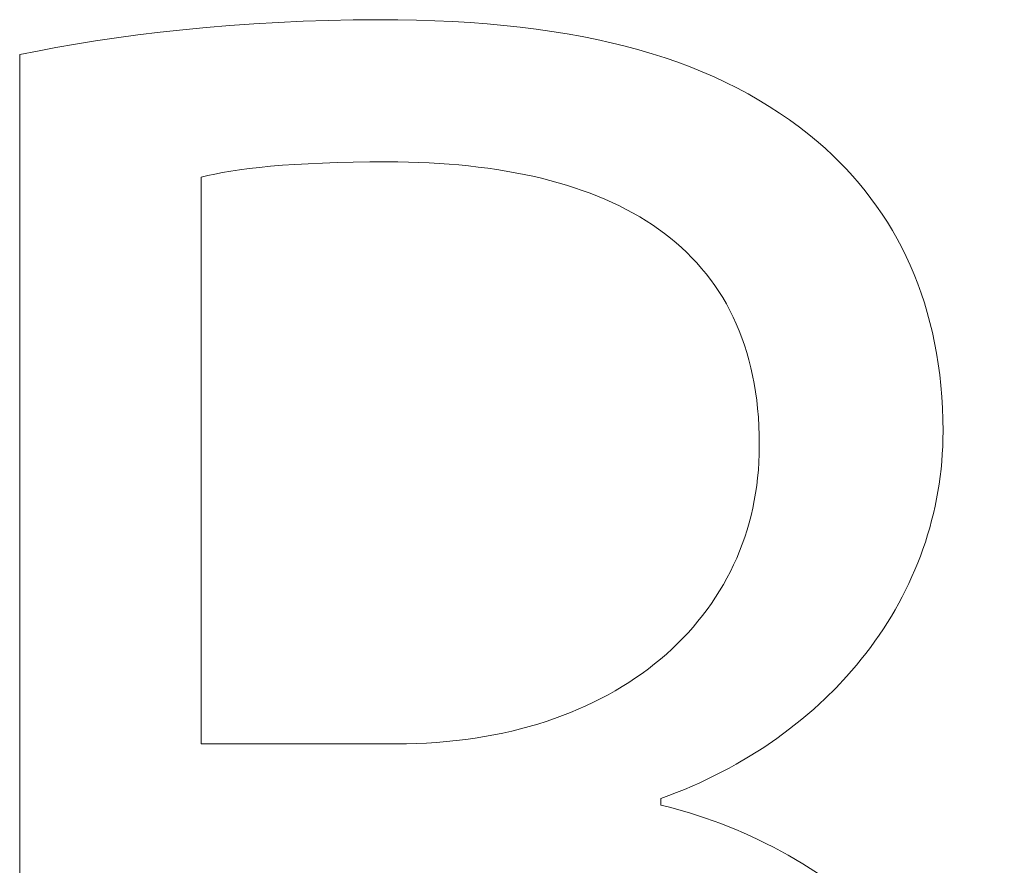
# Model space of a CAD drawing. Header units: centimetres. Extents: x -115 to 110, y -85 to 79.
# Tile 21 of 40: x -96 to -94.56, y 67.26 to 68.5. Entities that reach past the tile are written whole.
import ezdxf

# ---------------------------------------------------------------- set-up
doc = ezdxf.new("R2010")
doc.units = ezdxf.units.CM
doc.header["$MEASUREMENT"] = 0
doc.layers.add('Layer 1', color=7, linetype='Continuous')

msp = doc.modelspace()

# ---------------------------------------------------------------- linework, layer by layer
at = {"layer": 'Layer 1', "color": 250, "lineweight": 9}
for points, knots in [([(-95.06331, 67.3466), (-95.06331, 67.3466), (-95.05248, 67.34394), (-95.05248, 67.34394), (-95.05248, 67.34394), (-95.04159, 67.34108), (-95.04159, 67.34108), (-95.04159, 67.34108), (-95.0197, 67.33475), (-95.0197, 67.33475), (-95.0197, 67.33475), (-94.99767, 67.3276), (-94.99767, 67.3276), (-94.99767, 67.3276), (-94.97557, 67.31962), (-94.97557, 67.31962), (-94.97557, 67.31962), (-94.96451, 67.31532), (-94.96451, 67.31532), (-94.96451, 67.31532), (-94.95345, 67.31081), (-94.95345, 67.31081), (-94.95345, 67.31081), (-94.9424, 67.30609), (-94.9424, 67.30609), (-94.9424, 67.30609), (-94.93138, 67.30116), (-94.93138, 67.30116), (-94.93138, 67.30116), (-94.92037, 67.29602), (-94.92037, 67.29602), (-94.92037, 67.29602), (-94.9094, 67.29066), (-94.9094, 67.29066), (-94.9094, 67.29066), (-94.89847, 67.28509), (-94.89847, 67.28509), (-94.89847, 67.28509), (-94.88758, 67.27931), (-94.88758, 67.27931), (-94.88758, 67.27931), (-94.87675, 67.27331), (-94.87675, 67.27331), (-94.87675, 67.27331), (-94.86598, 67.2671), (-94.86598, 67.2671), (-94.86598, 67.2671), (-94.85528, 67.26066), (-94.85528, 67.26066), (-94.85528, 67.26066), (-94.84465, 67.25401), (-94.84465, 67.25401), (-94.84465, 67.25401), (-94.83411, 67.24715), (-94.83411, 67.24715), (-94.83411, 67.24715), (-94.82365, 67.24006), (-94.82365, 67.24006), (-94.82365, 67.24006), (-94.81329, 67.23275), (-94.81329, 67.23275), (-94.81329, 67.23275), (-94.80304, 67.22522), (-94.80304, 67.22522), (-94.80304, 67.22522), (-94.7929, 67.21746), (-94.7929, 67.21746), (-94.7929, 67.21746), (-94.78287, 67.20948), (-94.78287, 67.20948), (-94.78287, 67.20948), (-94.77297, 67.20128), (-94.77297, 67.20128), (-94.77297, 67.20128), (-94.7632, 67.19286), (-94.7632, 67.19286), (-94.7632, 67.19286), (-94.75358, 67.1842), (-94.75358, 67.1842), (-94.75358, 67.1842), (-94.7441, 67.17532), (-94.7441, 67.17532), (-94.7441, 67.17532), (-94.73477, 67.16622), (-94.73477, 67.16622), (-94.73477, 67.16622), (-94.72561, 67.15688), (-94.72561, 67.15688), (-94.72561, 67.15688), (-94.71662, 67.14731), (-94.71662, 67.14731), (-94.71662, 67.14731), (-94.7078, 67.13752), (-94.7078, 67.13752), (-94.7078, 67.13752), (-94.69916, 67.12749), (-94.69916, 67.12749), (-94.69916, 67.12749), (-94.69072, 67.11723), (-94.69072, 67.11723), (-94.69072, 67.11723), (-94.68247, 67.10674), (-94.68247, 67.10674), (-94.68247, 67.10674), (-94.67442, 67.09601), (-94.67442, 67.09601), (-94.67442, 67.09601), (-94.66659, 67.08505), (-94.66659, 67.08505), (-94.66659, 67.08505), (-94.65898, 67.07385), (-94.65898, 67.07385), (-94.65898, 67.07385), (-94.65159, 67.06242), (-94.65159, 67.06242), (-94.65159, 67.06242), (-94.64444, 67.05075), (-94.64444, 67.05075), (-94.64444, 67.05075), (-94.63753, 67.03884), (-94.63753, 67.03884), (-94.63753, 67.03884), (-94.63087, 67.02669), (-94.63087, 67.02669), (-94.63087, 67.02669), (-94.62446, 67.0143), (-94.62446, 67.0143), (-94.62446, 67.0143), (-94.61831, 67.00166), (-94.61831, 67.00166), (-94.61831, 67.00166), (-94.61243, 66.98879), (-94.61243, 66.98879), (-94.61243, 66.98879), (-94.60683, 66.97567), (-94.60683, 66.97567), (-94.60683, 66.97567), (-94.60151, 66.96232), (-94.60151, 66.96232), (-94.60151, 66.96232), (-94.59649, 66.94871), (-94.59649, 66.94871), (-94.59649, 66.94871), (-94.59176, 66.93486), (-94.59176, 66.93486), (-94.59176, 66.93486), (-94.58734, 66.92076), (-94.58734, 66.92076), (-94.58734, 66.92076), (-94.58323, 66.90642), (-94.58323, 66.90642), (-94.58323, 66.90642), (-94.57943, 66.89183), (-94.57943, 66.89183), (-94.57943, 66.89183), (-94.57597, 66.87699), (-94.57597, 66.87699), (-94.57597, 66.87699), (-94.57284, 66.8619), (-94.57284, 66.8619), (-94.57284, 66.8619), (-94.57005, 66.84655), (-94.57005, 66.84655), (-94.57005, 66.84655), (-94.56761, 66.83096), (-94.56761, 66.83096), (-94.56761, 66.83096), (-94.56553, 66.81511), (-94.56553, 66.81511), (-94.56553, 66.81511), (-94.56381, 66.79901), (-94.56381, 66.79901), (-94.56381, 66.79901), (-94.56246, 66.78266), (-94.56246, 66.78266), (-94.56246, 66.78266), (-94.56148, 66.76605), (-94.56148, 66.76605), (-94.56148, 66.76605), (-94.56089, 66.74918), (-94.56089, 66.74918), (-94.56089, 66.74918), (-94.56069, 66.73206), (-94.56069, 66.73206), (-94.56069, 66.73206), (-94.56093, 66.71184), (-94.56093, 66.71184), (-94.56093, 66.71184), (-94.56165, 66.69199), (-94.56165, 66.69199), (-94.56165, 66.69199), (-94.56284, 66.67251), (-94.56284, 66.67251), (-94.56284, 66.67251), (-94.56448, 66.65339), (-94.56448, 66.65339), (-94.56448, 66.65339), (-94.56657, 66.63464), (-94.56657, 66.63464), (-94.56657, 66.63464), (-94.5691, 66.61624), (-94.5691, 66.61624), (-94.5691, 66.61624), (-94.57206, 66.59819), (-94.57206, 66.59819), (-94.57206, 66.59819), (-94.57543, 66.58049), (-94.57543, 66.58049), (-94.57543, 66.58049), (-94.57921, 66.56314), (-94.57921, 66.56314), (-94.57921, 66.56314), (-94.58339, 66.54614), (-94.58339, 66.54614), (-94.58339, 66.54614), (-94.58796, 66.52947), (-94.58796, 66.52947), (-94.58796, 66.52947), (-94.59291, 66.51314), (-94.59291, 66.51314), (-94.59291, 66.51314), (-94.59822, 66.49714), (-94.59822, 66.49714), (-94.59822, 66.49714), (-94.60389, 66.48147), (-94.60389, 66.48147), (-94.60389, 66.48147), (-94.60991, 66.46613), (-94.60991, 66.46613), (-94.60991, 66.46613), (-94.61627, 66.45111), (-94.61627, 66.45111), (-94.61627, 66.45111), (-94.62296, 66.43641), (-94.62296, 66.43641), (-94.62296, 66.43641), (-94.62997, 66.42202), (-94.62997, 66.42202), (-94.62997, 66.42202), (-94.63729, 66.40794), (-94.63729, 66.40794), (-94.63729, 66.40794), (-94.6449, 66.39418), (-94.6449, 66.39418), (-94.6449, 66.39418), (-94.65281, 66.38072), (-94.65281, 66.38072), (-94.65281, 66.38072), (-94.66099, 66.36756), (-94.66099, 66.36756), (-94.66099, 66.36756), (-94.66945, 66.3547), (-94.66945, 66.3547), (-94.66945, 66.3547), (-94.67816, 66.34213), (-94.67816, 66.34213), (-94.67816, 66.34213), (-94.68712, 66.32985), (-94.68712, 66.32985), (-94.68712, 66.32985), (-94.69633, 66.31786), (-94.69633, 66.31786), (-94.69633, 66.31786), (-94.70576, 66.30616), (-94.70576, 66.30616), (-94.70576, 66.30616), (-94.71541, 66.29474), (-94.71541, 66.29474), (-94.71541, 66.29474), (-94.72528, 66.28359), (-94.72528, 66.28359), (-94.72528, 66.28359), (-94.73534, 66.27272), (-94.73534, 66.27272), (-94.73534, 66.27272), (-94.7456, 66.26212), (-94.7456, 66.26212), (-94.7456, 66.26212), (-94.75603, 66.25178), (-94.75603, 66.25178), (-94.75603, 66.25178), (-94.77161, 66.23704), (-94.77161, 66.23704), (-94.77161, 66.23704), (-94.78778, 66.22283), (-94.78778, 66.22283), (-94.78778, 66.22283), (-94.80453, 66.20913), (-94.80453, 66.20913), (-94.80453, 66.20913), (-94.82187, 66.19595), (-94.82187, 66.19595), (-94.82187, 66.19595), (-94.83979, 66.18327), (-94.83979, 66.18327), (-94.83979, 66.18327), (-94.85831, 66.17111), (-94.85831, 66.17111), (-94.85831, 66.17111), (-94.87741, 66.15945), (-94.87741, 66.15945), (-94.87741, 66.15945), (-94.89711, 66.14829), (-94.89711, 66.14829), (-94.89711, 66.14829), (-94.91739, 66.13762), (-94.91739, 66.13762), (-94.91739, 66.13762), (-94.93827, 66.12745), (-94.93827, 66.12745), (-94.93827, 66.12745), (-94.95974, 66.11777), (-94.95974, 66.11777), (-94.95974, 66.11777), (-94.98181, 66.10858), (-94.98181, 66.10858), (-94.98181, 66.10858), (-95.00448, 66.09987), (-95.00448, 66.09987), (-95.00448, 66.09987), (-95.02774, 66.09164), (-95.02774, 66.09164), (-95.02774, 66.09164), (-95.0516, 66.08388), (-95.0516, 66.08388), (-95.0516, 66.08388), (-95.07606, 66.07659), (-95.07606, 66.07659), (-95.07606, 66.07659), (-95.10111, 66.06978), (-95.10111, 66.06978), (-95.10111, 66.06978), (-95.12678, 66.06343), (-95.12678, 66.06343), (-95.12678, 66.06343), (-95.15304, 66.05754), (-95.15304, 66.05754), (-95.15304, 66.05754), (-95.17991, 66.05211), (-95.17991, 66.05211), (-95.17991, 66.05211), (-95.20738, 66.04713), (-95.20738, 66.04713), (-95.20738, 66.04713), (-95.23545, 66.04261), (-95.23545, 66.04261), (-95.23545, 66.04261), (-95.26414, 66.03853), (-95.26414, 66.03853), (-95.26414, 66.03853), (-95.29343, 66.0349), (-95.29343, 66.0349), (-95.29343, 66.0349), (-95.32333, 66.03171), (-95.32333, 66.03171), (-95.32333, 66.03171), (-95.35384, 66.02895), (-95.35384, 66.02895), (-95.35384, 66.02895), (-95.38496, 66.02663), (-95.38496, 66.02663), (-95.38496, 66.02663), (-95.4167, 66.02474), (-95.4167, 66.02474), (-95.4167, 66.02474), (-95.44905, 66.02327), (-95.44905, 66.02327), (-95.44905, 66.02327), (-95.48201, 66.02223), (-95.48201, 66.02223), (-95.48201, 66.02223), (-95.51559, 66.02161), (-95.51559, 66.02161), (-95.51559, 66.02161), (-95.54978, 66.0214), (-95.54978, 66.0214), (-95.54978, 66.0214), (-95.58697, 66.02159), (-95.58697, 66.02159), (-95.58697, 66.02159), (-95.62296, 66.02211), (-95.62296, 66.02211), (-95.62296, 66.02211), (-95.65775, 66.02295), (-95.65775, 66.02295), (-95.65775, 66.02295), (-95.69135, 66.02407), (-95.69135, 66.02407), (-95.69135, 66.02407), (-95.72374, 66.02544), (-95.72374, 66.02544), (-95.72374, 66.02544), (-95.75494, 66.02701), (-95.75494, 66.02701), (-95.75494, 66.02701), (-95.78495, 66.02877), (-95.78495, 66.02877), (-95.78495, 66.02877), (-95.81376, 66.03067), (-95.81376, 66.03067), (-95.81376, 66.03067), (-95.84137, 66.03268), (-95.84137, 66.03268), (-95.84137, 66.03268), (-95.86779, 66.03477), (-95.86779, 66.03477), (-95.86779, 66.03477), (-95.91704, 66.03906), (-95.91704, 66.03906), (-95.91704, 66.03906), (-96.00123, 66.04714), (-96.00123, 66.04714), (-96.00123, 66.04714), (-96.00123, 68.44451), (-96.00123, 68.44451), (-96.00123, 68.44451), (-95.97534, 68.44984), (-95.97534, 68.44984), (-95.97534, 68.44984), (-95.94817, 68.45499), (-95.94817, 68.45499), (-95.94817, 68.45499), (-95.91979, 68.45994), (-95.91979, 68.45994), (-95.91979, 68.45994), (-95.8903, 68.46467), (-95.8903, 68.46467), (-95.8903, 68.46467), (-95.85975, 68.46916), (-95.85975, 68.46916), (-95.85975, 68.46916), (-95.82823, 68.47337), (-95.82823, 68.47337), (-95.82823, 68.47337), (-95.79581, 68.4773), (-95.79581, 68.4773), (-95.79581, 68.4773), (-95.76256, 68.48091), (-95.76256, 68.48091), (-95.76256, 68.48091), (-95.72857, 68.48418), (-95.72857, 68.48418), (-95.72857, 68.48418), (-95.6939, 68.48709), (-95.6939, 68.48709), (-95.6939, 68.48709), (-95.65864, 68.48961), (-95.65864, 68.48961), (-95.65864, 68.48961), (-95.62285, 68.49173), (-95.62285, 68.49173), (-95.62285, 68.49173), (-95.58662, 68.49342), (-95.58662, 68.49342), (-95.58662, 68.49342), (-95.55001, 68.49466), (-95.55001, 68.49466), (-95.55001, 68.49466), (-95.51311, 68.49541), (-95.51311, 68.49541), (-95.51311, 68.49541), (-95.47599, 68.49567), (-95.47599, 68.49567), (-95.47599, 68.49567), (-95.44809, 68.4955), (-95.44809, 68.4955), (-95.44809, 68.4955), (-95.42078, 68.49499), (-95.42078, 68.49499), (-95.42078, 68.49499), (-95.39406, 68.49414), (-95.39406, 68.49414), (-95.39406, 68.49414), (-95.36791, 68.49296), (-95.36791, 68.49296), (-95.36791, 68.49296), (-95.34232, 68.49142), (-95.34232, 68.49142), (-95.34232, 68.49142), (-95.31729, 68.48955), (-95.31729, 68.48955), (-95.31729, 68.48955), (-95.29281, 68.48733), (-95.29281, 68.48733), (-95.29281, 68.48733), (-95.26886, 68.48476), (-95.26886, 68.48476), (-95.26886, 68.48476), (-95.24544, 68.48185), (-95.24544, 68.48185), (-95.24544, 68.48185), (-95.22255, 68.47859), (-95.22255, 68.47859), (-95.22255, 68.47859), (-95.20017, 68.47498), (-95.20017, 68.47498), (-95.20017, 68.47498), (-95.17829, 68.47102), (-95.17829, 68.47102), (-95.17829, 68.47102), (-95.1569, 68.4667), (-95.1569, 68.4667), (-95.1569, 68.4667), (-95.136, 68.46204), (-95.136, 68.46204), (-95.136, 68.46204), (-95.11558, 68.45702), (-95.11558, 68.45702), (-95.11558, 68.45702), (-95.09562, 68.45164), (-95.09562, 68.45164), (-95.09562, 68.45164), (-95.07613, 68.44591), (-95.07613, 68.44591), (-95.07613, 68.44591), (-95.05709, 68.43983), (-95.05709, 68.43983), (-95.05709, 68.43983), (-95.03849, 68.43338), (-95.03849, 68.43338), (-95.03849, 68.43338), (-95.02032, 68.42658), (-95.02032, 68.42658), (-95.02032, 68.42658), (-95.00258, 68.41941), (-95.00258, 68.41941), (-95.00258, 68.41941), (-94.98525, 68.41188), (-94.98525, 68.41188), (-94.98525, 68.41188), (-94.96833, 68.40399), (-94.96833, 68.40399), (-94.96833, 68.40399), (-94.95181, 68.39574), (-94.95181, 68.39574), (-94.95181, 68.39574), (-94.93568, 68.38712), (-94.93568, 68.38712), (-94.93568, 68.38712), (-94.91993, 68.37813), (-94.91993, 68.37813), (-94.91993, 68.37813), (-94.90455, 68.36878), (-94.90455, 68.36878), (-94.90455, 68.36878), (-94.88953, 68.35906), (-94.88953, 68.35906), (-94.88953, 68.35906), (-94.87487, 68.34896), (-94.87487, 68.34896), (-94.87487, 68.34896), (-94.86056, 68.3385), (-94.86056, 68.3385), (-94.86056, 68.3385), (-94.84658, 68.32767), (-94.84658, 68.32767), (-94.84658, 68.32767), (-94.83293, 68.31646), (-94.83293, 68.31646), (-94.83293, 68.31646), (-94.82226, 68.30703), (-94.82226, 68.30703), (-94.82226, 68.30703), (-94.81188, 68.29737), (-94.81188, 68.29737), (-94.81188, 68.29737), (-94.80178, 68.28745), (-94.80178, 68.28745), (-94.80178, 68.28745), (-94.79197, 68.27729), (-94.79197, 68.27729), (-94.79197, 68.27729), (-94.78246, 68.26689), (-94.78246, 68.26689), (-94.78246, 68.26689), (-94.77325, 68.25624), (-94.77325, 68.25624), (-94.77325, 68.25624), (-94.76434, 68.24534), (-94.76434, 68.24534), (-94.76434, 68.24534), (-94.75574, 68.23421), (-94.75574, 68.23421), (-94.75574, 68.23421), (-94.74744, 68.22282), (-94.74744, 68.22282), (-94.74744, 68.22282), (-94.73947, 68.2112), (-94.73947, 68.2112), (-94.73947, 68.2112), (-94.7318, 68.19933), (-94.7318, 68.19933), (-94.7318, 68.19933), (-94.72446, 68.18721), (-94.72446, 68.18721), (-94.72446, 68.18721), (-94.71744, 68.17485), (-94.71744, 68.17485), (-94.71744, 68.17485), (-94.71075, 68.16225), (-94.71075, 68.16225), (-94.71075, 68.16225), (-94.70439, 68.1494), (-94.70439, 68.1494), (-94.70439, 68.1494), (-94.69837, 68.13632), (-94.69837, 68.13632), (-94.69837, 68.13632), (-94.69268, 68.12298), (-94.69268, 68.12298), (-94.69268, 68.12298), (-94.68733, 68.10941), (-94.68733, 68.10941), (-94.68733, 68.10941), (-94.68233, 68.09559), (-94.68233, 68.09559), (-94.68233, 68.09559), (-94.67768, 68.08152), (-94.67768, 68.08152), (-94.67768, 68.08152), (-94.67338, 68.06722), (-94.67338, 68.06722), (-94.67338, 68.06722), (-94.66943, 68.05267), (-94.66943, 68.05267), (-94.66943, 68.05267), (-94.66584, 68.03788), (-94.66584, 68.03788), (-94.66584, 68.03788), (-94.66262, 68.02284), (-94.66262, 68.02284), (-94.66262, 68.02284), (-94.65976, 68.00757), (-94.65976, 68.00757), (-94.65976, 68.00757), (-94.65727, 67.99205), (-94.65727, 67.99205), (-94.65727, 67.99205), (-94.65516, 67.97629), (-94.65516, 67.97629), (-94.65516, 67.97629), (-94.65342, 67.96028), (-94.65342, 67.96028), (-94.65342, 67.96028), (-94.65206, 67.94404), (-94.65206, 67.94404), (-94.65206, 67.94404), (-94.65109, 67.92755), (-94.65109, 67.92755), (-94.65109, 67.92755), (-94.6505, 67.91082), (-94.6505, 67.91082), (-94.6505, 67.91082), (-94.6503, 67.89385), (-94.6503, 67.89385), (-94.6503, 67.89385), (-94.65042, 67.88263), (-94.65042, 67.88263), (-94.65042, 67.88263), (-94.65078, 67.87145), (-94.65078, 67.87145), (-94.65078, 67.87145), (-94.65137, 67.86032), (-94.65137, 67.86032), (-94.65137, 67.86032), (-94.6522, 67.84925), (-94.6522, 67.84925), (-94.6522, 67.84925), (-94.65325, 67.83823), (-94.65325, 67.83823), (-94.65325, 67.83823), (-94.65454, 67.82727), (-94.65454, 67.82727), (-94.65454, 67.82727), (-94.65606, 67.81636), (-94.65606, 67.81636), (-94.65606, 67.81636), (-94.6578, 67.80552), (-94.6578, 67.80552), (-94.6578, 67.80552), (-94.65977, 67.79474), (-94.65977, 67.79474), (-94.65977, 67.79474), (-94.66196, 67.78403), (-94.66196, 67.78403), (-94.66196, 67.78403), (-94.66437, 67.77338), (-94.66437, 67.77338), (-94.66437, 67.77338), (-94.667, 67.7628), (-94.667, 67.7628), (-94.667, 67.7628), (-94.66985, 67.75229), (-94.66985, 67.75229), (-94.66985, 67.75229), (-94.67292, 67.74185), (-94.67292, 67.74185), (-94.67292, 67.74185), (-94.6762, 67.73149), (-94.6762, 67.73149), (-94.6762, 67.73149), (-94.67969, 67.7212), (-94.67969, 67.7212), (-94.67969, 67.7212), (-94.6834, 67.71099), (-94.6834, 67.71099), (-94.6834, 67.71099), (-94.68731, 67.70086), (-94.68731, 67.70086), (-94.68731, 67.70086), (-94.69143, 67.69082), (-94.69143, 67.69082), (-94.69143, 67.69082), (-94.69576, 67.68086), (-94.69576, 67.68086), (-94.69576, 67.68086), (-94.70029, 67.67099), (-94.70029, 67.67099), (-94.70029, 67.67099), (-94.70502, 67.6612), (-94.70502, 67.6612), (-94.70502, 67.6612), (-94.70995, 67.6515), (-94.70995, 67.6515), (-94.70995, 67.6515), (-94.71509, 67.6419), (-94.71509, 67.6419), (-94.71509, 67.6419), (-94.72041, 67.63239), (-94.72041, 67.63239), (-94.72041, 67.63239), (-94.72594, 67.62298), (-94.72594, 67.62298), (-94.72594, 67.62298), (-94.73166, 67.61366), (-94.73166, 67.61366), (-94.73166, 67.61366), (-94.73757, 67.60445), (-94.73757, 67.60445), (-94.73757, 67.60445), (-94.74367, 67.59534), (-94.74367, 67.59534), (-94.74367, 67.59534), (-94.74995, 67.58633), (-94.74995, 67.58633), (-94.74995, 67.58633), (-94.75643, 67.57743), (-94.75643, 67.57743), (-94.75643, 67.57743), (-94.76309, 67.56864), (-94.76309, 67.56864), (-94.76309, 67.56864), (-94.76993, 67.55995), (-94.76993, 67.55995), (-94.76993, 67.55995), (-94.77695, 67.55138), (-94.77695, 67.55138), (-94.77695, 67.55138), (-94.79154, 67.53458), (-94.79154, 67.53458), (-94.79154, 67.53458), (-94.80683, 67.51826), (-94.80683, 67.51826), (-94.80683, 67.51826), (-94.8228, 67.50242), (-94.8228, 67.50242), (-94.8228, 67.50242), (-94.83946, 67.48709), (-94.83946, 67.48709), (-94.83946, 67.48709), (-94.85678, 67.47227), (-94.85678, 67.47227), (-94.85678, 67.47227), (-94.87474, 67.458), (-94.87474, 67.458), (-94.87474, 67.458), (-94.89334, 67.44427), (-94.89334, 67.44427), (-94.89334, 67.44427), (-94.91256, 67.43111), (-94.91256, 67.43111), (-94.91256, 67.43111), (-94.93239, 67.41853), (-94.93239, 67.41853), (-94.93239, 67.41853), (-94.95281, 67.40656), (-94.95281, 67.40656), (-94.95281, 67.40656), (-94.96324, 67.4008), (-94.96324, 67.4008), (-94.96324, 67.4008), (-94.97381, 67.39519), (-94.97381, 67.39519), (-94.97381, 67.39519), (-94.98452, 67.38975), (-94.98452, 67.38975), (-94.98452, 67.38975), (-94.99537, 67.38446), (-94.99537, 67.38446), (-94.99537, 67.38446), (-95.00636, 67.37934), (-95.00636, 67.37934), (-95.00636, 67.37934), (-95.01748, 67.37437), (-95.01748, 67.37437), (-95.01748, 67.37437), (-95.02874, 67.36958), (-95.02874, 67.36958), (-95.02874, 67.36958), (-95.04013, 67.36495), (-95.04013, 67.36495), (-95.04013, 67.36495), (-95.05165, 67.36049), (-95.05165, 67.36049), (-95.05165, 67.36049), (-95.06331, 67.35621), (-95.06331, 67.35621), (-95.06331, 67.35621), (-95.06331, 67.3466), (-95.06331, 67.3466)], [0, 0, 0, 0, 0.003663, 0.003663, 0.003663, 0.007326, 0.007326, 0.007326, 0.010989, 0.010989, 0.010989, 0.014652, 0.014652, 0.014652, 0.018315, 0.018315, 0.018315, 0.021978, 0.021978, 0.021978, 0.025641, 0.025641, 0.025641, 0.029304, 0.029304, 0.029304, 0.032967, 0.032967, 0.032967, 0.03663, 0.03663, 0.03663, 0.040293, 0.040293, 0.040293, 0.043956, 0.043956, 0.043956, 0.047619, 0.047619, 0.047619, 0.0512821, 0.0512821, 0.0512821, 0.0549451, 0.0549451, 0.0549451, 0.0586081, 0.0586081, 0.0586081, 0.0622711, 0.0622711, 0.0622711, 0.0659341, 0.0659341, 0.0659341, 0.0695971, 0.0695971, 0.0695971, 0.0732601, 0.0732601, 0.0732601, 0.0769231, 0.0769231, 0.0769231, 0.0805861, 0.0805861, 0.0805861, 0.0842491, 0.0842491, 0.0842491, 0.0879121, 0.0879121, 0.0879121, 0.0915751, 0.0915751, 0.0915751, 0.0952381, 0.0952381, 0.0952381, 0.0989011, 0.0989011, 0.0989011, 0.1025641, 0.1025641, 0.1025641, 0.1062271, 0.1062271, 0.1062271, 0.1098901, 0.1098901, 0.1098901, 0.1135531, 0.1135531, 0.1135531, 0.1172161, 0.1172161, 0.1172161, 0.1208791, 0.1208791, 0.1208791, 0.1245421, 0.1245421, 0.1245421, 0.1282051, 0.1282051, 0.1282051, 0.1318681, 0.1318681, 0.1318681, 0.1355311, 0.1355311, 0.1355311, 0.1391941, 0.1391941, 0.1391941, 0.1428571, 0.1428571, 0.1428571, 0.1465201, 0.1465201, 0.1465201, 0.1501832, 0.1501832, 0.1501832, 0.1538462, 0.1538462, 0.1538462, 0.1575092, 0.1575092, 0.1575092, 0.1611722, 0.1611722, 0.1611722, 0.1648352, 0.1648352, 0.1648352, 0.1684982, 0.1684982, 0.1684982, 0.1721612, 0.1721612, 0.1721612, 0.1758242, 0.1758242, 0.1758242, 0.1794872, 0.1794872, 0.1794872, 0.1831502, 0.1831502, 0.1831502, 0.1868132, 0.1868132, 0.1868132, 0.1904762, 0.1904762, 0.1904762, 0.1941392, 0.1941392, 0.1941392, 0.1978022, 0.1978022, 0.1978022, 0.2014652, 0.2014652, 0.2014652, 0.2051282, 0.2051282, 0.2051282, 0.2087912, 0.2087912, 0.2087912, 0.2124542, 0.2124542, 0.2124542, 0.2161172, 0.2161172, 0.2161172, 0.2197802, 0.2197802, 0.2197802, 0.2234432, 0.2234432, 0.2234432, 0.2271062, 0.2271062, 0.2271062, 0.2307692, 0.2307692, 0.2307692, 0.2344322, 0.2344322, 0.2344322, 0.2380952, 0.2380952, 0.2380952, 0.2417582, 0.2417582, 0.2417582, 0.2454212, 0.2454212, 0.2454212, 0.2490842, 0.2490842, 0.2490842, 0.2527473, 0.2527473, 0.2527473, 0.2564103, 0.2564103, 0.2564103, 0.2600733, 0.2600733, 0.2600733, 0.2637363, 0.2637363, 0.2637363, 0.2673993, 0.2673993, 0.2673993, 0.2710623, 0.2710623, 0.2710623, 0.2747253, 0.2747253, 0.2747253, 0.2783883, 0.2783883, 0.2783883, 0.2820513, 0.2820513, 0.2820513, 0.2857143, 0.2857143, 0.2857143, 0.2893773, 0.2893773, 0.2893773, 0.2930403, 0.2930403, 0.2930403, 0.2967033, 0.2967033, 0.2967033, 0.3003663, 0.3003663, 0.3003663, 0.3040293, 0.3040293, 0.3040293, 0.3076923, 0.3076923, 0.3076923, 0.3113553, 0.3113553, 0.3113553, 0.3150183, 0.3150183, 0.3150183, 0.3186813, 0.3186813, 0.3186813, 0.3223443, 0.3223443, 0.3223443, 0.3260073, 0.3260073, 0.3260073, 0.3296703, 0.3296703, 0.3296703, 0.3333333, 0.3333333, 0.3333333, 0.3369963, 0.3369963, 0.3369963, 0.3406593, 0.3406593, 0.3406593, 0.3443223, 0.3443223, 0.3443223, 0.3479853, 0.3479853, 0.3479853, 0.3516484, 0.3516484, 0.3516484, 0.3553114, 0.3553114, 0.3553114, 0.3589744, 0.3589744, 0.3589744, 0.3626374, 0.3626374, 0.3626374, 0.3663004, 0.3663004, 0.3663004, 0.3699634, 0.3699634, 0.3699634, 0.3736264, 0.3736264, 0.3736264, 0.3772894, 0.3772894, 0.3772894, 0.3809524, 0.3809524, 0.3809524, 0.3846154, 0.3846154, 0.3846154, 0.3882784, 0.3882784, 0.3882784, 0.3919414, 0.3919414, 0.3919414, 0.3956044, 0.3956044, 0.3956044, 0.3992674, 0.3992674, 0.3992674, 0.4029304, 0.4029304, 0.4029304, 0.4065934, 0.4065934, 0.4065934, 0.4102564, 0.4102564, 0.4102564, 0.4139194, 0.4139194, 0.4139194, 0.4175824, 0.4175824, 0.4175824, 0.4212454, 0.4212454, 0.4212454, 0.4249084, 0.4249084, 0.4249084, 0.4285714, 0.4285714, 0.4285714, 0.4322344, 0.4322344, 0.4322344, 0.4358974, 0.4358974, 0.4358974, 0.4395604, 0.4395604, 0.4395604, 0.4432234, 0.4432234, 0.4432234, 0.4468864, 0.4468864, 0.4468864, 0.4505495, 0.4505495, 0.4505495, 0.4542125, 0.4542125, 0.4542125, 0.4578755, 0.4578755, 0.4578755, 0.4615385, 0.4615385, 0.4615385, 0.4652015, 0.4652015, 0.4652015, 0.4688645, 0.4688645, 0.4688645, 0.4725275, 0.4725275, 0.4725275, 0.4761905, 0.4761905, 0.4761905, 0.4798535, 0.4798535, 0.4798535, 0.4835165, 0.4835165, 0.4835165, 0.4871795, 0.4871795, 0.4871795, 0.4908425, 0.4908425, 0.4908425, 0.4945055, 0.4945055, 0.4945055, 0.4981685, 0.4981685, 0.4981685, 0.5018315, 0.5018315, 0.5018315, 0.5054945, 0.5054945, 0.5054945, 0.5091575, 0.5091575, 0.5091575, 0.5128205, 0.5128205, 0.5128205, 0.5164835, 0.5164835, 0.5164835, 0.5201465, 0.5201465, 0.5201465, 0.5238095, 0.5238095, 0.5238095, 0.5274725, 0.5274725, 0.5274725, 0.5311355, 0.5311355, 0.5311355, 0.5347985, 0.5347985, 0.5347985, 0.5384615, 0.5384615, 0.5384615, 0.5421245, 0.5421245, 0.5421245, 0.5457875, 0.5457875, 0.5457875, 0.5494505, 0.5494505, 0.5494505, 0.5531136, 0.5531136, 0.5531136, 0.5567766, 0.5567766, 0.5567766, 0.5604396, 0.5604396, 0.5604396, 0.5641026, 0.5641026, 0.5641026, 0.5677656, 0.5677656, 0.5677656, 0.5714286, 0.5714286, 0.5714286, 0.5750916, 0.5750916, 0.5750916, 0.5787546, 0.5787546, 0.5787546, 0.5824176, 0.5824176, 0.5824176, 0.5860806, 0.5860806, 0.5860806, 0.5897436, 0.5897436, 0.5897436, 0.5934066, 0.5934066, 0.5934066, 0.5970696, 0.5970696, 0.5970696, 0.6007326, 0.6007326, 0.6007326, 0.6043956, 0.6043956, 0.6043956, 0.6080586, 0.6080586, 0.6080586, 0.6117216, 0.6117216, 0.6117216, 0.6153846, 0.6153846, 0.6153846, 0.6190476, 0.6190476, 0.6190476, 0.6227106, 0.6227106, 0.6227106, 0.6263736, 0.6263736, 0.6263736, 0.6300366, 0.6300366, 0.6300366, 0.6336996, 0.6336996, 0.6336996, 0.6373626, 0.6373626, 0.6373626, 0.6410256, 0.6410256, 0.6410256, 0.6446886, 0.6446886, 0.6446886, 0.6483516, 0.6483516, 0.6483516, 0.6520147, 0.6520147, 0.6520147, 0.6556777, 0.6556777, 0.6556777, 0.6593407, 0.6593407, 0.6593407, 0.6630037, 0.6630037, 0.6630037, 0.6666667, 0.6666667, 0.6666667, 0.6703297, 0.6703297, 0.6703297, 0.6739927, 0.6739927, 0.6739927, 0.6776557, 0.6776557, 0.6776557, 0.6813187, 0.6813187, 0.6813187, 0.6849817, 0.6849817, 0.6849817, 0.6886447, 0.6886447, 0.6886447, 0.6923077, 0.6923077, 0.6923077, 0.6959707, 0.6959707, 0.6959707, 0.6996337, 0.6996337, 0.6996337, 0.7032967, 0.7032967, 0.7032967, 0.7069597, 0.7069597, 0.7069597, 0.7106227, 0.7106227, 0.7106227, 0.7142857, 0.7142857, 0.7142857, 0.7179487, 0.7179487, 0.7179487, 0.7216117, 0.7216117, 0.7216117, 0.7252747, 0.7252747, 0.7252747, 0.7289377, 0.7289377, 0.7289377, 0.7326007, 0.7326007, 0.7326007, 0.7362637, 0.7362637, 0.7362637, 0.7399267, 0.7399267, 0.7399267, 0.7435897, 0.7435897, 0.7435897, 0.7472527, 0.7472527, 0.7472527, 0.7509158, 0.7509158, 0.7509158, 0.7545788, 0.7545788, 0.7545788, 0.7582418, 0.7582418, 0.7582418, 0.7619048, 0.7619048, 0.7619048, 0.7655678, 0.7655678, 0.7655678, 0.7692308, 0.7692308, 0.7692308, 0.7728938, 0.7728938, 0.7728938, 0.7765568, 0.7765568, 0.7765568, 0.7802198, 0.7802198, 0.7802198, 0.7838828, 0.7838828, 0.7838828, 0.7875458, 0.7875458, 0.7875458, 0.7912088, 0.7912088, 0.7912088, 0.7948718, 0.7948718, 0.7948718, 0.7985348, 0.7985348, 0.7985348, 0.8021978, 0.8021978, 0.8021978, 0.8058608, 0.8058608, 0.8058608, 0.8095238, 0.8095238, 0.8095238, 0.8131868, 0.8131868, 0.8131868, 0.8168498, 0.8168498, 0.8168498, 0.8205128, 0.8205128, 0.8205128, 0.8241758, 0.8241758, 0.8241758, 0.8278388, 0.8278388, 0.8278388, 0.8315018, 0.8315018, 0.8315018, 0.8351648, 0.8351648, 0.8351648, 0.8388278, 0.8388278, 0.8388278, 0.8424908, 0.8424908, 0.8424908, 0.8461538, 0.8461538, 0.8461538, 0.8498168, 0.8498168, 0.8498168, 0.8534799, 0.8534799, 0.8534799, 0.8571429, 0.8571429, 0.8571429, 0.8608059, 0.8608059, 0.8608059, 0.8644689, 0.8644689, 0.8644689, 0.8681319, 0.8681319, 0.8681319, 0.8717949, 0.8717949, 0.8717949, 0.8754579, 0.8754579, 0.8754579, 0.8791209, 0.8791209, 0.8791209, 0.8827839, 0.8827839, 0.8827839, 0.8864469, 0.8864469, 0.8864469, 0.8901099, 0.8901099, 0.8901099, 0.8937729, 0.8937729, 0.8937729, 0.8974359, 0.8974359, 0.8974359, 0.9010989, 0.9010989, 0.9010989, 0.9047619, 0.9047619, 0.9047619, 0.9084249, 0.9084249, 0.9084249, 0.9120879, 0.9120879, 0.9120879, 0.9157509, 0.9157509, 0.9157509, 0.9194139, 0.9194139, 0.9194139, 0.9230769, 0.9230769, 0.9230769, 0.9267399, 0.9267399, 0.9267399, 0.9304029, 0.9304029, 0.9304029, 0.9340659, 0.9340659, 0.9340659, 0.9377289, 0.9377289, 0.9377289, 0.9413919, 0.9413919, 0.9413919, 0.9450549, 0.9450549, 0.9450549, 0.9487179, 0.9487179, 0.9487179, 0.952381, 0.952381, 0.952381, 0.956044, 0.956044, 0.956044, 0.959707, 0.959707, 0.959707, 0.96337, 0.96337, 0.96337, 0.967033, 0.967033, 0.967033, 0.970696, 0.970696, 0.970696, 0.974359, 0.974359, 0.974359, 0.978022, 0.978022, 0.978022, 0.981685, 0.981685, 0.981685, 0.985348, 0.985348, 0.985348, 0.989011, 0.989011, 0.989011, 0.992674, 0.992674, 0.992674, 0.996337, 0.996337, 0.996337, 1, 1, 1, 1]), ([(-95.45056, 67.4362), (-95.45056, 67.4362), (-95.43549, 67.43634), (-95.43549, 67.43634), (-95.43549, 67.43634), (-95.42058, 67.43674), (-95.42058, 67.43674), (-95.42058, 67.43674), (-95.40585, 67.43742), (-95.40585, 67.43742), (-95.40585, 67.43742), (-95.3913, 67.43835), (-95.3913, 67.43835), (-95.3913, 67.43835), (-95.37692, 67.43955), (-95.37692, 67.43955), (-95.37692, 67.43955), (-95.36273, 67.441), (-95.36273, 67.441), (-95.36273, 67.441), (-95.34871, 67.44271), (-95.34871, 67.44271), (-95.34871, 67.44271), (-95.33488, 67.44467), (-95.33488, 67.44467), (-95.33488, 67.44467), (-95.32123, 67.44688), (-95.32123, 67.44688), (-95.32123, 67.44688), (-95.30777, 67.44934), (-95.30777, 67.44934), (-95.30777, 67.44934), (-95.29451, 67.45204), (-95.29451, 67.45204), (-95.29451, 67.45204), (-95.28143, 67.45499), (-95.28143, 67.45499), (-95.28143, 67.45499), (-95.26855, 67.45817), (-95.26855, 67.45817), (-95.26855, 67.45817), (-95.25587, 67.46159), (-95.25587, 67.46159), (-95.25587, 67.46159), (-95.24338, 67.46524), (-95.24338, 67.46524), (-95.24338, 67.46524), (-95.2311, 67.46912), (-95.2311, 67.46912), (-95.2311, 67.46912), (-95.21901, 67.47323), (-95.21901, 67.47323), (-95.21901, 67.47323), (-95.20714, 67.47757), (-95.20714, 67.47757), (-95.20714, 67.47757), (-95.19547, 67.48212), (-95.19547, 67.48212), (-95.19547, 67.48212), (-95.18401, 67.4869), (-95.18401, 67.4869), (-95.18401, 67.4869), (-95.17276, 67.49189), (-95.17276, 67.49189), (-95.17276, 67.49189), (-95.16172, 67.49709), (-95.16172, 67.49709), (-95.16172, 67.49709), (-95.1509, 67.50251), (-95.1509, 67.50251), (-95.1509, 67.50251), (-95.1403, 67.50813), (-95.1403, 67.50813), (-95.1403, 67.50813), (-95.12992, 67.51396), (-95.12992, 67.51396), (-95.12992, 67.51396), (-95.11976, 67.51999), (-95.11976, 67.51999), (-95.11976, 67.51999), (-95.10982, 67.52622), (-95.10982, 67.52622), (-95.10982, 67.52622), (-95.10011, 67.53265), (-95.10011, 67.53265), (-95.10011, 67.53265), (-95.09063, 67.53927), (-95.09063, 67.53927), (-95.09063, 67.53927), (-95.08138, 67.54608), (-95.08138, 67.54608), (-95.08138, 67.54608), (-95.07236, 67.55308), (-95.07236, 67.55308), (-95.07236, 67.55308), (-95.06357, 67.56027), (-95.06357, 67.56027), (-95.06357, 67.56027), (-95.05503, 67.56763), (-95.05503, 67.56763), (-95.05503, 67.56763), (-95.04672, 67.57518), (-95.04672, 67.57518), (-95.04672, 67.57518), (-95.03865, 67.58291), (-95.03865, 67.58291), (-95.03865, 67.58291), (-95.03083, 67.59081), (-95.03083, 67.59081), (-95.03083, 67.59081), (-95.02325, 67.59888), (-95.02325, 67.59888), (-95.02325, 67.59888), (-95.01592, 67.60712), (-95.01592, 67.60712), (-95.01592, 67.60712), (-95.00884, 67.61553), (-95.00884, 67.61553), (-95.00884, 67.61553), (-95.00201, 67.6241), (-95.00201, 67.6241), (-95.00201, 67.6241), (-94.99543, 67.63283), (-94.99543, 67.63283), (-94.99543, 67.63283), (-94.98911, 67.64172), (-94.98911, 67.64172), (-94.98911, 67.64172), (-94.98305, 67.65076), (-94.98305, 67.65076), (-94.98305, 67.65076), (-94.97725, 67.65996), (-94.97725, 67.65996), (-94.97725, 67.65996), (-94.97171, 67.6693), (-94.97171, 67.6693), (-94.97171, 67.6693), (-94.96644, 67.6788), (-94.96644, 67.6788), (-94.96644, 67.6788), (-94.96143, 67.68843), (-94.96143, 67.68843), (-94.96143, 67.68843), (-94.95669, 67.69821), (-94.95669, 67.69821), (-94.95669, 67.69821), (-94.95222, 67.70812), (-94.95222, 67.70812), (-94.95222, 67.70812), (-94.94802, 67.71817), (-94.94802, 67.71817), (-94.94802, 67.71817), (-94.9441, 67.72835), (-94.9441, 67.72835), (-94.9441, 67.72835), (-94.94046, 67.73867), (-94.94046, 67.73867), (-94.94046, 67.73867), (-94.93709, 67.74911), (-94.93709, 67.74911), (-94.93709, 67.74911), (-94.93401, 67.75967), (-94.93401, 67.75967), (-94.93401, 67.75967), (-94.93121, 67.77035), (-94.93121, 67.77035), (-94.93121, 67.77035), (-94.9287, 67.78116), (-94.9287, 67.78116), (-94.9287, 67.78116), (-94.92647, 67.79208), (-94.92647, 67.79208), (-94.92647, 67.79208), (-94.92454, 67.80311), (-94.92454, 67.80311), (-94.92454, 67.80311), (-94.92289, 67.81425), (-94.92289, 67.81425), (-94.92289, 67.81425), (-94.92154, 67.8255), (-94.92154, 67.8255), (-94.92154, 67.8255), (-94.92049, 67.83686), (-94.92049, 67.83686), (-94.92049, 67.83686), (-94.91973, 67.84832), (-94.91973, 67.84832), (-94.91973, 67.84832), (-94.91928, 67.85987), (-94.91928, 67.85987), (-94.91928, 67.85987), (-94.91913, 67.87153), (-94.91913, 67.87153), (-94.91913, 67.87153), (-94.91913, 67.87463), (-94.91913, 67.87463), (-94.91913, 67.87463), (-94.91928, 67.88801), (-94.91928, 67.88801), (-94.91928, 67.88801), (-94.91974, 67.90115), (-94.91974, 67.90115), (-94.91974, 67.90115), (-94.92051, 67.91406), (-94.92051, 67.91406), (-94.92051, 67.91406), (-94.92158, 67.92673), (-94.92158, 67.92673), (-94.92158, 67.92673), (-94.92296, 67.93917), (-94.92296, 67.93917), (-94.92296, 67.93917), (-94.92463, 67.95137), (-94.92463, 67.95137), (-94.92463, 67.95137), (-94.9266, 67.96334), (-94.9266, 67.96334), (-94.9266, 67.96334), (-94.92886, 67.97507), (-94.92886, 67.97507), (-94.92886, 67.97507), (-94.93142, 67.98657), (-94.93142, 67.98657), (-94.93142, 67.98657), (-94.93427, 67.99785), (-94.93427, 67.99785), (-94.93427, 67.99785), (-94.93741, 68.00889), (-94.93741, 68.00889), (-94.93741, 68.00889), (-94.94084, 68.0197), (-94.94084, 68.0197), (-94.94084, 68.0197), (-94.94455, 68.03028), (-94.94455, 68.03028), (-94.94455, 68.03028), (-94.94854, 68.04064), (-94.94854, 68.04064), (-94.94854, 68.04064), (-94.95281, 68.05077), (-94.95281, 68.05077), (-94.95281, 68.05077), (-94.95737, 68.06067), (-94.95737, 68.06067), (-94.95737, 68.06067), (-94.9622, 68.07035), (-94.9622, 68.07035), (-94.9622, 68.07035), (-94.9673, 68.07981), (-94.9673, 68.07981), (-94.9673, 68.07981), (-94.97268, 68.08904), (-94.97268, 68.08904), (-94.97268, 68.08904), (-94.97833, 68.09805), (-94.97833, 68.09805), (-94.97833, 68.09805), (-94.98424, 68.10684), (-94.98424, 68.10684), (-94.98424, 68.10684), (-94.99042, 68.1154), (-94.99042, 68.1154), (-94.99042, 68.1154), (-94.99687, 68.12375), (-94.99687, 68.12375), (-94.99687, 68.12375), (-95.00358, 68.13188), (-95.00358, 68.13188), (-95.00358, 68.13188), (-95.01055, 68.13979), (-95.01055, 68.13979), (-95.01055, 68.13979), (-95.01778, 68.14749), (-95.01778, 68.14749), (-95.01778, 68.14749), (-95.02526, 68.15496), (-95.02526, 68.15496), (-95.02526, 68.15496), (-95.033, 68.16223), (-95.033, 68.16223), (-95.033, 68.16223), (-95.04099, 68.16927), (-95.04099, 68.16927), (-95.04099, 68.16927), (-95.04923, 68.17611), (-95.04923, 68.17611), (-95.04923, 68.17611), (-95.05771, 68.18273), (-95.05771, 68.18273), (-95.05771, 68.18273), (-95.06645, 68.18914), (-95.06645, 68.18914), (-95.06645, 68.18914), (-95.07542, 68.19534), (-95.07542, 68.19534), (-95.07542, 68.19534), (-95.08464, 68.20133), (-95.08464, 68.20133), (-95.08464, 68.20133), (-95.0941, 68.20711), (-95.0941, 68.20711), (-95.0941, 68.20711), (-95.10379, 68.21268), (-95.10379, 68.21268), (-95.10379, 68.21268), (-95.11372, 68.21804), (-95.11372, 68.21804), (-95.11372, 68.21804), (-95.12389, 68.2232), (-95.12389, 68.2232), (-95.12389, 68.2232), (-95.13428, 68.22815), (-95.13428, 68.22815), (-95.13428, 68.22815), (-95.14491, 68.23289), (-95.14491, 68.23289), (-95.14491, 68.23289), (-95.15576, 68.23744), (-95.15576, 68.23744), (-95.15576, 68.23744), (-95.16683, 68.24178), (-95.16683, 68.24178), (-95.16683, 68.24178), (-95.17813, 68.24591), (-95.17813, 68.24591), (-95.17813, 68.24591), (-95.18965, 68.24985), (-95.18965, 68.24985), (-95.18965, 68.24985), (-95.20139, 68.25358), (-95.20139, 68.25358), (-95.20139, 68.25358), (-95.21335, 68.25712), (-95.21335, 68.25712), (-95.21335, 68.25712), (-95.22552, 68.26046), (-95.22552, 68.26046), (-95.22552, 68.26046), (-95.2379, 68.2636), (-95.2379, 68.2636), (-95.2379, 68.2636), (-95.2505, 68.26654), (-95.2505, 68.26654), (-95.2505, 68.26654), (-95.2633, 68.26928), (-95.2633, 68.26928), (-95.2633, 68.26928), (-95.27631, 68.27183), (-95.27631, 68.27183), (-95.27631, 68.27183), (-95.28952, 68.27419), (-95.28952, 68.27419), (-95.28952, 68.27419), (-95.30294, 68.27635), (-95.30294, 68.27635), (-95.30294, 68.27635), (-95.31656, 68.27832), (-95.31656, 68.27832), (-95.31656, 68.27832), (-95.33037, 68.2801), (-95.33037, 68.2801), (-95.33037, 68.2801), (-95.34438, 68.28169), (-95.34438, 68.28169), (-95.34438, 68.28169), (-95.35859, 68.28309), (-95.35859, 68.28309), (-95.35859, 68.28309), (-95.37298, 68.28429), (-95.37298, 68.28429), (-95.37298, 68.28429), (-95.38757, 68.28531), (-95.38757, 68.28531), (-95.38757, 68.28531), (-95.40234, 68.28615), (-95.40234, 68.28615), (-95.40234, 68.28615), (-95.4173, 68.28679), (-95.4173, 68.28679), (-95.4173, 68.28679), (-95.43245, 68.28725), (-95.43245, 68.28725), (-95.43245, 68.28725), (-95.44778, 68.28753), (-95.44778, 68.28753), (-95.44778, 68.28753), (-95.46328, 68.28762), (-95.46328, 68.28762), (-95.46328, 68.28762), (-95.48901, 68.28751), (-95.48901, 68.28751), (-95.48901, 68.28751), (-95.51342, 68.28718), (-95.51342, 68.28718), (-95.51342, 68.28718), (-95.53655, 68.28665), (-95.53655, 68.28665), (-95.53655, 68.28665), (-95.55844, 68.28592), (-95.55844, 68.28592), (-95.55844, 68.28592), (-95.57911, 68.285), (-95.57911, 68.285), (-95.57911, 68.285), (-95.5986, 68.28391), (-95.5986, 68.28391), (-95.5986, 68.28391), (-95.61694, 68.28265), (-95.61694, 68.28265), (-95.61694, 68.28265), (-95.63416, 68.28123), (-95.63416, 68.28123), (-95.63416, 68.28123), (-95.65029, 68.27966), (-95.65029, 68.27966), (-95.65029, 68.27966), (-95.66537, 68.27795), (-95.66537, 68.27795), (-95.66537, 68.27795), (-95.67943, 68.27611), (-95.67943, 68.27611), (-95.67943, 68.27611), (-95.69249, 68.27415), (-95.69249, 68.27415), (-95.69249, 68.27415), (-95.7046, 68.27208), (-95.7046, 68.27208), (-95.7046, 68.27208), (-95.71579, 68.26991), (-95.71579, 68.26991), (-95.71579, 68.26991), (-95.72608, 68.26765), (-95.72608, 68.26765), (-95.72608, 68.26765), (-95.73551, 68.2653), (-95.73551, 68.2653), (-95.73551, 68.2653), (-95.73551, 67.4362), (-95.73551, 67.4362), (-95.73551, 67.4362), (-95.45056, 67.4362), (-95.45056, 67.4362)], [0, 0, 0, 0, 0.0068027, 0.0068027, 0.0068027, 0.0136054, 0.0136054, 0.0136054, 0.0204082, 0.0204082, 0.0204082, 0.0272109, 0.0272109, 0.0272109, 0.0340136, 0.0340136, 0.0340136, 0.0408163, 0.0408163, 0.0408163, 0.047619, 0.047619, 0.047619, 0.0544218, 0.0544218, 0.0544218, 0.0612245, 0.0612245, 0.0612245, 0.0680272, 0.0680272, 0.0680272, 0.0748299, 0.0748299, 0.0748299, 0.0816327, 0.0816327, 0.0816327, 0.0884354, 0.0884354, 0.0884354, 0.0952381, 0.0952381, 0.0952381, 0.1020408, 0.1020408, 0.1020408, 0.1088435, 0.1088435, 0.1088435, 0.1156463, 0.1156463, 0.1156463, 0.122449, 0.122449, 0.122449, 0.1292517, 0.1292517, 0.1292517, 0.1360544, 0.1360544, 0.1360544, 0.1428571, 0.1428571, 0.1428571, 0.1496599, 0.1496599, 0.1496599, 0.1564626, 0.1564626, 0.1564626, 0.1632653, 0.1632653, 0.1632653, 0.170068, 0.170068, 0.170068, 0.1768707, 0.1768707, 0.1768707, 0.1836735, 0.1836735, 0.1836735, 0.1904762, 0.1904762, 0.1904762, 0.1972789, 0.1972789, 0.1972789, 0.2040816, 0.2040816, 0.2040816, 0.2108844, 0.2108844, 0.2108844, 0.2176871, 0.2176871, 0.2176871, 0.2244898, 0.2244898, 0.2244898, 0.2312925, 0.2312925, 0.2312925, 0.2380952, 0.2380952, 0.2380952, 0.244898, 0.244898, 0.244898, 0.2517007, 0.2517007, 0.2517007, 0.2585034, 0.2585034, 0.2585034, 0.2653061, 0.2653061, 0.2653061, 0.2721088, 0.2721088, 0.2721088, 0.2789116, 0.2789116, 0.2789116, 0.2857143, 0.2857143, 0.2857143, 0.292517, 0.292517, 0.292517, 0.2993197, 0.2993197, 0.2993197, 0.3061224, 0.3061224, 0.3061224, 0.3129252, 0.3129252, 0.3129252, 0.3197279, 0.3197279, 0.3197279, 0.3265306, 0.3265306, 0.3265306, 0.3333333, 0.3333333, 0.3333333, 0.3401361, 0.3401361, 0.3401361, 0.3469388, 0.3469388, 0.3469388, 0.3537415, 0.3537415, 0.3537415, 0.3605442, 0.3605442, 0.3605442, 0.3673469, 0.3673469, 0.3673469, 0.3741497, 0.3741497, 0.3741497, 0.3809524, 0.3809524, 0.3809524, 0.3877551, 0.3877551, 0.3877551, 0.3945578, 0.3945578, 0.3945578, 0.4013605, 0.4013605, 0.4013605, 0.4081633, 0.4081633, 0.4081633, 0.414966, 0.414966, 0.414966, 0.4217687, 0.4217687, 0.4217687, 0.4285714, 0.4285714, 0.4285714, 0.4353741, 0.4353741, 0.4353741, 0.4421769, 0.4421769, 0.4421769, 0.4489796, 0.4489796, 0.4489796, 0.4557823, 0.4557823, 0.4557823, 0.462585, 0.462585, 0.462585, 0.4693878, 0.4693878, 0.4693878, 0.4761905, 0.4761905, 0.4761905, 0.4829932, 0.4829932, 0.4829932, 0.4897959, 0.4897959, 0.4897959, 0.4965986, 0.4965986, 0.4965986, 0.5034014, 0.5034014, 0.5034014, 0.5102041, 0.5102041, 0.5102041, 0.5170068, 0.5170068, 0.5170068, 0.5238095, 0.5238095, 0.5238095, 0.5306122, 0.5306122, 0.5306122, 0.537415, 0.537415, 0.537415, 0.5442177, 0.5442177, 0.5442177, 0.5510204, 0.5510204, 0.5510204, 0.5578231, 0.5578231, 0.5578231, 0.5646259, 0.5646259, 0.5646259, 0.5714286, 0.5714286, 0.5714286, 0.5782313, 0.5782313, 0.5782313, 0.585034, 0.585034, 0.585034, 0.5918367, 0.5918367, 0.5918367, 0.5986395, 0.5986395, 0.5986395, 0.6054422, 0.6054422, 0.6054422, 0.6122449, 0.6122449, 0.6122449, 0.6190476, 0.6190476, 0.6190476, 0.6258503, 0.6258503, 0.6258503, 0.6326531, 0.6326531, 0.6326531, 0.6394558, 0.6394558, 0.6394558, 0.6462585, 0.6462585, 0.6462585, 0.6530612, 0.6530612, 0.6530612, 0.6598639, 0.6598639, 0.6598639, 0.6666667, 0.6666667, 0.6666667, 0.6734694, 0.6734694, 0.6734694, 0.6802721, 0.6802721, 0.6802721, 0.6870748, 0.6870748, 0.6870748, 0.6938776, 0.6938776, 0.6938776, 0.7006803, 0.7006803, 0.7006803, 0.707483, 0.707483, 0.707483, 0.7142857, 0.7142857, 0.7142857, 0.7210884, 0.7210884, 0.7210884, 0.7278912, 0.7278912, 0.7278912, 0.7346939, 0.7346939, 0.7346939, 0.7414966, 0.7414966, 0.7414966, 0.7482993, 0.7482993, 0.7482993, 0.755102, 0.755102, 0.755102, 0.7619048, 0.7619048, 0.7619048, 0.7687075, 0.7687075, 0.7687075, 0.7755102, 0.7755102, 0.7755102, 0.7823129, 0.7823129, 0.7823129, 0.7891156, 0.7891156, 0.7891156, 0.7959184, 0.7959184, 0.7959184, 0.8027211, 0.8027211, 0.8027211, 0.8095238, 0.8095238, 0.8095238, 0.8163265, 0.8163265, 0.8163265, 0.8231293, 0.8231293, 0.8231293, 0.829932, 0.829932, 0.829932, 0.8367347, 0.8367347, 0.8367347, 0.8435374, 0.8435374, 0.8435374, 0.8503401, 0.8503401, 0.8503401, 0.8571429, 0.8571429, 0.8571429, 0.8639456, 0.8639456, 0.8639456, 0.8707483, 0.8707483, 0.8707483, 0.877551, 0.877551, 0.877551, 0.8843537, 0.8843537, 0.8843537, 0.8911565, 0.8911565, 0.8911565, 0.8979592, 0.8979592, 0.8979592, 0.9047619, 0.9047619, 0.9047619, 0.9115646, 0.9115646, 0.9115646, 0.9183673, 0.9183673, 0.9183673, 0.9251701, 0.9251701, 0.9251701, 0.9319728, 0.9319728, 0.9319728, 0.9387755, 0.9387755, 0.9387755, 0.9455782, 0.9455782, 0.9455782, 0.952381, 0.952381, 0.952381, 0.9591837, 0.9591837, 0.9591837, 0.9659864, 0.9659864, 0.9659864, 0.9727891, 0.9727891, 0.9727891, 0.9795918, 0.9795918, 0.9795918, 0.9863946, 0.9863946, 0.9863946, 0.9931973, 0.9931973, 0.9931973, 1, 1, 1, 1])]:
    msp.add_open_spline(points, degree=3, knots=knots, dxfattribs=at)

doc.saveas('drawing.dxf')
